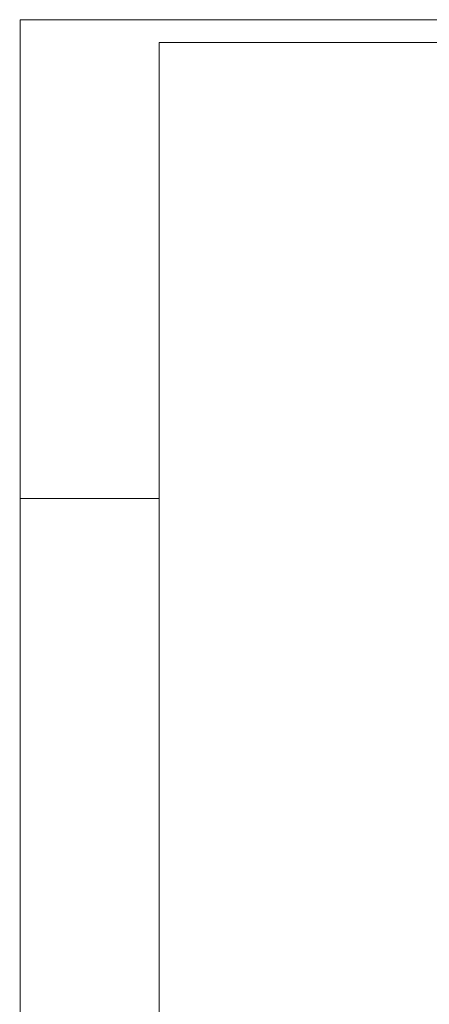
# Paper-space layout 'A-45 WYKOŃCZENIA ŚCIAN - PIĘTRO 0' of a CAD drawing. Header units: millimetres. Extents: x 0 to 500, y 0 to 400.
# Tile 2 of 15: x 0 to 88, y 188 to 400. Entities that reach past the tile are written whole.
import ezdxf

# ---------------------------------------------------------------- set-up
doc = ezdxf.new("R2010")
doc.units = ezdxf.units.MM
doc.header["$MEASUREMENT"] = 0
doc.layers.add('A_Arkusz_Nr_pióra__1', color=7, linetype='Continuous', lineweight=20)
doc.layers.add('A_Arkusz_Nr_pióra__237', color=7, linetype='Continuous', lineweight=5, true_color=0x343434)

psp = doc.layouts.new('A-45 WYKOŃCZENIA ŚCIAN - PIĘTRO 0')

# ---------------------------------------------------------------- linework, layer by layer
at = {"layer": 'A_Arkusz_Nr_pióra__1', "color": 7, "linetype": 'Continuous', "lineweight": 20}
for p, q in [((495.1, 395.1), (29.9, 395.1)), ((29.9, 395.1), (29.9, 4.9)), ((-0.1, 296.9), (0.9, 296.9))]:
    psp.add_line(p, q, dxfattribs=at)
at = {"layer": 'A_Arkusz_Nr_pióra__1', "color": 7, "linetype": 'Continuous', "lineweight": 20, "flags": 128}
psp.add_lwpolyline([(0, 400), (500, 400), (500, 0), (0, 0)], close=True, dxfattribs=at)
at = {"layer": 'A_Arkusz_Nr_pióra__237', "color": 250, "linetype": 'Continuous', "lineweight": 5, "true_color": 0x343434}
psp.add_line((-0.1, 296.9), (29.9, 296.9), dxfattribs=at)

doc.saveas('drawing.dxf')
